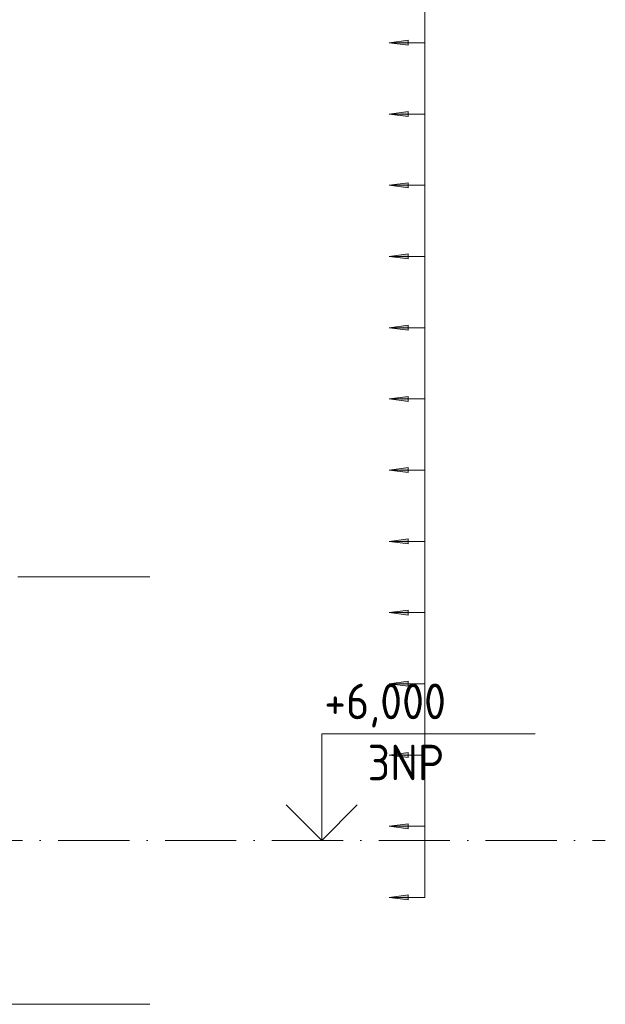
# Model space of a CAD drawing. Header units: millimetres. Extents: x -25607 to 9385, y 1894 to 10168.
# Tile 72 of 181: x -5397 to -4575, y 5770 to 7152. Entities that reach past the tile are written whole.
import ezdxf

# ---------------------------------------------------------------- set-up
doc = ezdxf.new("R2010")
doc.units = ezdxf.units.MM
doc.linetypes.add('Čerchovaná', pattern=[150, 100, -25, 0, -25])
for name, color, linetype, lineweight in [('A-ANNO-DIMS', 211, 'Continuous', 5), ('A-ANNO-DIMS-25', 211, 'Continuous', 5), ('A-FLOR-LEVL', 51, 'Continuous', 5), ('S-BEAM', 12, 'Continuous', 9)]:
    doc.layers.add(name, color=color, linetype=linetype, lineweight=lineweight)
doc.styles.add('Arial_1', font='arial.ttf', dxfattribs={"height": 62.5})
doc.styles.add('ISOCPEUR_1', font='isocpeur.ttf', dxfattribs={"width": 0.9, "height": 50})
doc.dimstyles.new('Výztuž_kusy__řezy__1', dxfattribs={"dimscale": 304.8, "dimtxt": 0.18, "dimasz": 0, "dimexe": 0, "dimexo": 0.0625, "dimgap": 0.082021, "dimtad": 1, "dimdec": 0, "dimzin": 0, "dimdsep": 46, "dimtxsty": 'Arial_1', "dimblk1": 'NONE', "dimblk2": 'NONE', "dimsah": 1, "dimcen": 0.09, "dimazin": 0, "dimtfac": 1, "dimtdec": 4, "dimtix": 1, "dimtmove": 0, "dimatfit": 3, "dimfxl": 0.164042, "dimfxlon": 1, "dimtvp": 1, "dimtfill": 1, "dimtolj": 1, "dimtzin": 0, "dimarcsym": 2})

# ---------------------------------------------------------------- blocks, each defined once
blk = doc.blocks.new('Podlaží - Výšková kačena-16046-V4')
at = {"layer": 'A-FLOR-LEVL'}
for p, q in [((-4973.1, 6150), (-4673.1, 6150)), ((-4973.1, 6000), (-4973.1, 6150)), ((-5023.1, 6050), (-4973.1, 6000)), ((-4923.1, 6050), (-4973.1, 6000))]:
    blk.add_line(p, q, dxfattribs=at)
blk = doc.blocks.new('DIMBLOCK325-V4')
at = {"layer": 'A-ANNO-DIMS-25'}
for points in [[(-4878.1, 6020), (-4851.8, 6016.5), (-4851.8, 6023.5)], [(-4878.1, 5920), (-4851.8, 5916.5), (-4851.8, 5923.5)]]:
    blk.add_hatch(color=256, dxfattribs=at).paths.add_polyline_path(points)
for p, q in [((-4851.8, 6023.5), (-4878.1, 6020)), ((-4878.1, 6020), (-4851.8, 6016.5)), ((-4828.1, 6020), (-4878.1, 6020)), ((-4851.8, 6016.5), (-4851.8, 6023.5)), ((-4828.1, 5920), (-4828.1, 6020)), ((-4828.1, 6020), (-4828.1, 6020)), ((-4851.8, 5923.5), (-4878.1, 5920)), ((-4878.1, 5920), (-4851.8, 5916.5)), ((-4828.1, 5920), (-4878.1, 5920)), ((-4851.8, 5916.5), (-4851.8, 5923.5)), ((-4828.1, 5920), (-4828.1, 5920))]:
    blk.add_line(p, q, dxfattribs=at)
blk = doc.blocks.new('_None')
blk = doc.blocks.new('DIMBLOCK326-V4')
at = {"layer": 'A-ANNO-DIMS-25'}
for points in [[(-4878.1, 6120), (-4851.8, 6116.5), (-4851.8, 6123.5)], [(-4878.1, 6020), (-4851.8, 6016.5), (-4851.8, 6023.5)]]:
    blk.add_hatch(color=256, dxfattribs=at).paths.add_polyline_path(points)
for p, q in [((-4851.8, 6123.5), (-4878.1, 6120)), ((-4878.1, 6120), (-4851.8, 6116.5)), ((-4828.1, 6120), (-4878.1, 6120)), ((-4851.8, 6116.5), (-4851.8, 6123.5)), ((-4828.1, 6020), (-4828.1, 6120)), ((-4828.1, 6120), (-4828.1, 6120)), ((-4851.8, 6023.5), (-4878.1, 6020)), ((-4878.1, 6020), (-4851.8, 6016.5)), ((-4828.1, 6020), (-4878.1, 6020)), ((-4851.8, 6016.5), (-4851.8, 6023.5)), ((-4828.1, 6020), (-4828.1, 6020))]:
    blk.add_line(p, q, dxfattribs=at)
blk = doc.blocks.new('DIMBLOCK327-V4')
at = {"layer": 'A-ANNO-DIMS-25'}
for points in [[(-4878.1, 6220), (-4851.8, 6216.5), (-4851.8, 6223.5)], [(-4878.1, 6120), (-4851.8, 6116.5), (-4851.8, 6123.5)]]:
    blk.add_hatch(color=256, dxfattribs=at).paths.add_polyline_path(points)
for p, q in [((-4851.8, 6223.5), (-4878.1, 6220)), ((-4851.8, 6216.5), (-4851.8, 6223.5)), ((-4878.1, 6220), (-4851.8, 6216.5)), ((-4828.1, 6220), (-4878.1, 6220)), ((-4828.1, 6120), (-4828.1, 6220)), ((-4828.1, 6220), (-4828.1, 6220)), ((-4851.8, 6123.5), (-4878.1, 6120)), ((-4878.1, 6120), (-4851.8, 6116.5)), ((-4828.1, 6120), (-4878.1, 6120)), ((-4851.8, 6116.5), (-4851.8, 6123.5)), ((-4828.1, 6120), (-4828.1, 6120))]:
    blk.add_line(p, q, dxfattribs=at)
blk = doc.blocks.new('DIMBLOCK328-V4')
at = {"layer": 'A-ANNO-DIMS-25'}
for points in [[(-4878.1, 6320), (-4851.8, 6316.5), (-4851.8, 6323.5)], [(-4878.1, 6220), (-4851.8, 6216.5), (-4851.8, 6223.5)]]:
    blk.add_hatch(color=256, dxfattribs=at).paths.add_polyline_path(points)
for p, q in [((-4851.8, 6323.5), (-4878.1, 6320)), ((-4878.1, 6320), (-4851.8, 6316.5)), ((-4828.1, 6320), (-4878.1, 6320)), ((-4851.8, 6316.5), (-4851.8, 6323.5)), ((-4828.1, 6220), (-4828.1, 6320)), ((-4828.1, 6320), (-4828.1, 6320)), ((-4851.8, 6223.5), (-4878.1, 6220)), ((-4851.8, 6216.5), (-4851.8, 6223.5)), ((-4878.1, 6220), (-4851.8, 6216.5)), ((-4828.1, 6220), (-4878.1, 6220)), ((-4828.1, 6220), (-4828.1, 6220))]:
    blk.add_line(p, q, dxfattribs=at)
blk = doc.blocks.new('DIMBLOCK329-V4')
at = {"layer": 'A-ANNO-DIMS-25'}
for points in [[(-4878.1, 6420), (-4851.8, 6416.5), (-4851.8, 6423.5)], [(-4878.1, 6320), (-4851.8, 6316.5), (-4851.8, 6323.5)]]:
    blk.add_hatch(color=256, dxfattribs=at).paths.add_polyline_path(points)
for p, q in [((-4851.8, 6423.5), (-4878.1, 6420)), ((-4878.1, 6420), (-4851.8, 6416.5)), ((-4828.1, 6420), (-4878.1, 6420)), ((-4851.8, 6416.5), (-4851.8, 6423.5)), ((-4828.1, 6320), (-4828.1, 6420)), ((-4828.1, 6420), (-4828.1, 6420)), ((-4851.8, 6323.5), (-4878.1, 6320)), ((-4878.1, 6320), (-4851.8, 6316.5)), ((-4828.1, 6320), (-4878.1, 6320)), ((-4851.8, 6316.5), (-4851.8, 6323.5)), ((-4828.1, 6320), (-4828.1, 6320))]:
    blk.add_line(p, q, dxfattribs=at)
blk = doc.blocks.new('DIMBLOCK330-V4')
at = {"layer": 'A-ANNO-DIMS-25'}
for points in [[(-4878.1, 6520), (-4851.8, 6516.5), (-4851.8, 6523.5)], [(-4878.1, 6420), (-4851.8, 6416.5), (-4851.8, 6423.5)]]:
    blk.add_hatch(color=256, dxfattribs=at).paths.add_polyline_path(points)
for p, q in [((-4851.8, 6523.5), (-4878.1, 6520)), ((-4878.1, 6520), (-4851.8, 6516.5)), ((-4828.1, 6520), (-4878.1, 6520)), ((-4851.8, 6516.5), (-4851.8, 6523.5)), ((-4828.1, 6420), (-4828.1, 6520)), ((-4828.1, 6520), (-4828.1, 6520)), ((-4851.8, 6423.5), (-4878.1, 6420)), ((-4878.1, 6420), (-4851.8, 6416.5)), ((-4828.1, 6420), (-4878.1, 6420)), ((-4851.8, 6416.5), (-4851.8, 6423.5)), ((-4828.1, 6420), (-4828.1, 6420))]:
    blk.add_line(p, q, dxfattribs=at)
blk = doc.blocks.new('DIMBLOCK331-V4')
at = {"layer": 'A-ANNO-DIMS-25'}
for points in [[(-4878.1, 6620), (-4851.8, 6616.5), (-4851.8, 6623.5)], [(-4878.1, 6520), (-4851.8, 6516.5), (-4851.8, 6523.5)]]:
    blk.add_hatch(color=256, dxfattribs=at).paths.add_polyline_path(points)
for p, q in [((-4851.8, 6623.5), (-4878.1, 6620)), ((-4851.8, 6616.5), (-4851.8, 6623.5)), ((-4878.1, 6620), (-4851.8, 6616.5)), ((-4828.1, 6620), (-4878.1, 6620)), ((-4828.1, 6520), (-4828.1, 6620)), ((-4828.1, 6620), (-4828.1, 6620)), ((-4851.8, 6523.5), (-4878.1, 6520)), ((-4878.1, 6520), (-4851.8, 6516.5)), ((-4828.1, 6520), (-4878.1, 6520)), ((-4851.8, 6516.5), (-4851.8, 6523.5)), ((-4828.1, 6520), (-4828.1, 6520))]:
    blk.add_line(p, q, dxfattribs=at)
blk = doc.blocks.new('DIMBLOCK332-V4')
at = {"layer": 'A-ANNO-DIMS-25'}
for points in [[(-4878.1, 6720), (-4851.8, 6716.5), (-4851.8, 6723.5)], [(-4878.1, 6620), (-4851.8, 6616.5), (-4851.8, 6623.5)]]:
    blk.add_hatch(color=256, dxfattribs=at).paths.add_polyline_path(points)
for p, q in [((-4851.8, 6723.5), (-4878.1, 6720)), ((-4878.1, 6720), (-4851.8, 6716.5)), ((-4828.1, 6720), (-4878.1, 6720)), ((-4851.8, 6716.5), (-4851.8, 6723.5)), ((-4828.1, 6620), (-4828.1, 6720)), ((-4828.1, 6720), (-4828.1, 6720)), ((-4851.8, 6623.5), (-4878.1, 6620)), ((-4851.8, 6616.5), (-4851.8, 6623.5)), ((-4878.1, 6620), (-4851.8, 6616.5)), ((-4828.1, 6620), (-4878.1, 6620)), ((-4828.1, 6620), (-4828.1, 6620))]:
    blk.add_line(p, q, dxfattribs=at)
blk = doc.blocks.new('DIMBLOCK333-V4')
at = {"layer": 'A-ANNO-DIMS-25'}
for points in [[(-4878.1, 6820), (-4851.8, 6816.5), (-4851.8, 6823.5)], [(-4878.1, 6720), (-4851.8, 6716.5), (-4851.8, 6723.5)]]:
    blk.add_hatch(color=256, dxfattribs=at).paths.add_polyline_path(points)
for p, q in [((-4851.8, 6823.5), (-4878.1, 6820)), ((-4878.1, 6820), (-4851.8, 6816.5)), ((-4828.1, 6820), (-4878.1, 6820)), ((-4851.8, 6816.5), (-4851.8, 6823.5)), ((-4828.1, 6720), (-4828.1, 6820)), ((-4828.1, 6820), (-4828.1, 6820)), ((-4851.8, 6723.5), (-4878.1, 6720)), ((-4878.1, 6720), (-4851.8, 6716.5)), ((-4828.1, 6720), (-4878.1, 6720)), ((-4851.8, 6716.5), (-4851.8, 6723.5)), ((-4828.1, 6720), (-4828.1, 6720))]:
    blk.add_line(p, q, dxfattribs=at)
blk = doc.blocks.new('DIMBLOCK334-V4')
at = {"layer": 'A-ANNO-DIMS-25'}
for points in [[(-4878.1, 6920), (-4851.8, 6916.5), (-4851.8, 6923.5)], [(-4878.1, 6820), (-4851.8, 6816.5), (-4851.8, 6823.5)]]:
    blk.add_hatch(color=256, dxfattribs=at).paths.add_polyline_path(points)
for p, q in [((-4851.8, 6923.5), (-4878.1, 6920)), ((-4878.1, 6920), (-4851.8, 6916.5)), ((-4828.1, 6920), (-4878.1, 6920)), ((-4851.8, 6916.5), (-4851.8, 6923.5)), ((-4828.1, 6820), (-4828.1, 6920)), ((-4828.1, 6920), (-4828.1, 6920)), ((-4851.8, 6823.5), (-4878.1, 6820)), ((-4878.1, 6820), (-4851.8, 6816.5)), ((-4828.1, 6820), (-4878.1, 6820)), ((-4851.8, 6816.5), (-4851.8, 6823.5)), ((-4828.1, 6820), (-4828.1, 6820))]:
    blk.add_line(p, q, dxfattribs=at)
blk = doc.blocks.new('DIMBLOCK335-V4')
at = {"layer": 'A-ANNO-DIMS-25'}
for points in [[(-4878.1, 7020), (-4851.8, 7016.5), (-4851.8, 7023.5)], [(-4878.1, 6920), (-4851.8, 6916.5), (-4851.8, 6923.5)]]:
    blk.add_hatch(color=256, dxfattribs=at).paths.add_polyline_path(points)
for p, q in [((-4851.8, 7023.5), (-4878.1, 7020)), ((-4851.8, 7016.5), (-4851.8, 7023.5)), ((-4878.1, 7020), (-4851.8, 7016.5)), ((-4828.1, 7020), (-4878.1, 7020)), ((-4828.1, 6920), (-4828.1, 7020)), ((-4828.1, 7020), (-4828.1, 7020)), ((-4851.8, 6923.5), (-4878.1, 6920)), ((-4878.1, 6920), (-4851.8, 6916.5)), ((-4828.1, 6920), (-4878.1, 6920)), ((-4851.8, 6916.5), (-4851.8, 6923.5)), ((-4828.1, 6920), (-4828.1, 6920))]:
    blk.add_line(p, q, dxfattribs=at)
blk = doc.blocks.new('DIMBLOCK336-V4')
at = {"layer": 'A-ANNO-DIMS-25'}
for points in [[(-4878.1, 7120), (-4851.8, 7116.5), (-4851.8, 7123.5)], [(-4878.1, 7020), (-4851.8, 7016.5), (-4851.8, 7023.5)]]:
    blk.add_hatch(color=256, dxfattribs=at).paths.add_polyline_path(points)
for p, q in [((-4851.8, 7123.5), (-4878.1, 7120)), ((-4878.1, 7120), (-4851.8, 7116.5)), ((-4828.1, 7120), (-4878.1, 7120)), ((-4851.8, 7116.5), (-4851.8, 7123.5)), ((-4828.1, 7020), (-4828.1, 7120)), ((-4828.1, 7120), (-4828.1, 7120)), ((-4851.8, 7023.5), (-4878.1, 7020)), ((-4851.8, 7016.5), (-4851.8, 7023.5)), ((-4878.1, 7020), (-4851.8, 7016.5)), ((-4828.1, 7020), (-4878.1, 7020)), ((-4828.1, 7020), (-4828.1, 7020))]:
    blk.add_line(p, q, dxfattribs=at)
blk = doc.blocks.new('DIMBLOCK337-V4')
at = {"layer": 'A-ANNO-DIMS-25'}
for points in [[(-4878.1, 7220), (-4851.8, 7216.5), (-4851.8, 7223.5)], [(-4878.1, 7120), (-4851.8, 7116.5), (-4851.8, 7123.5)]]:
    blk.add_hatch(color=256, dxfattribs=at).paths.add_polyline_path(points)
for p, q in [((-4851.8, 7223.5), (-4878.1, 7220)), ((-4878.1, 7220), (-4851.8, 7216.5)), ((-4828.1, 7220), (-4878.1, 7220)), ((-4851.8, 7216.5), (-4851.8, 7223.5)), ((-4828.1, 7120), (-4828.1, 7220)), ((-4828.1, 7220), (-4828.1, 7220)), ((-4851.8, 7123.5), (-4878.1, 7120)), ((-4878.1, 7120), (-4851.8, 7116.5)), ((-4828.1, 7120), (-4878.1, 7120)), ((-4851.8, 7116.5), (-4851.8, 7123.5)), ((-4828.1, 7120), (-4828.1, 7120))]:
    blk.add_line(p, q, dxfattribs=at)
blk = doc.blocks.new('DIMBLOCK352-V4')
at = {"layer": 'A-ANNO-DIMS-25'}
for points in [[(-4878.1, 8620), (-4851.8, 8616.5), (-4851.8, 8623.5)], [(-4878.1, 8520), (-4851.8, 8516.5), (-4851.8, 8523.5)], [(-4878.1, 8420), (-4851.8, 8416.5), (-4851.8, 8423.5)], [(-4878.1, 8320), (-4851.8, 8316.5), (-4851.8, 8323.5)], [(-4878.1, 8220), (-4851.8, 8216.5), (-4851.8, 8223.5)], [(-4878.1, 8120), (-4851.8, 8116.5), (-4851.8, 8123.5)], [(-4878.1, 8020), (-4851.8, 8016.5), (-4851.8, 8023.5)], [(-4878.1, 7920), (-4851.8, 7916.5), (-4851.8, 7923.5)], [(-4878.1, 7820), (-4851.8, 7816.5), (-4851.8, 7823.5)], [(-4878.1, 7720), (-4851.8, 7716.5), (-4851.8, 7723.5)], [(-4878.1, 7620), (-4851.8, 7616.5), (-4851.8, 7623.5)], [(-4878.1, 7520), (-4851.8, 7516.5), (-4851.8, 7523.5)], [(-4878.1, 7420), (-4851.8, 7416.5), (-4851.8, 7423.5)], [(-4878.1, 7320), (-4851.8, 7316.5), (-4851.8, 7323.5)], [(-4878.1, 7220), (-4851.8, 7216.5), (-4851.8, 7223.5)], [(-4878.1, 7120), (-4851.8, 7116.5), (-4851.8, 7123.5)], [(-4878.1, 7020), (-4851.8, 7016.5), (-4851.8, 7023.5)], [(-4878.1, 6920), (-4851.8, 6916.5), (-4851.8, 6923.5)], [(-4878.1, 6820), (-4851.8, 6816.5), (-4851.8, 6823.5)], [(-4878.1, 6720), (-4851.8, 6716.5), (-4851.8, 6723.5)], [(-4878.1, 6620), (-4851.8, 6616.5), (-4851.8, 6623.5)], [(-4878.1, 6520), (-4851.8, 6516.5), (-4851.8, 6523.5)], [(-4878.1, 6420), (-4851.8, 6416.5), (-4851.8, 6423.5)], [(-4878.1, 6320), (-4851.8, 6316.5), (-4851.8, 6323.5)], [(-4878.1, 6220), (-4851.8, 6216.5), (-4851.8, 6223.5)], [(-4878.1, 6120), (-4851.8, 6116.5), (-4851.8, 6123.5)], [(-4878.1, 6020), (-4851.8, 6016.5), (-4851.8, 6023.5)], [(-4878.1, 5920), (-4851.8, 5916.5), (-4851.8, 5923.5)]]:
    blk.add_hatch(color=256, dxfattribs=at).paths.add_polyline_path(points)
for p, q in [((-4851.8, 8623.5), (-4878.1, 8620)), ((-4878.1, 8620), (-4851.8, 8616.5)), ((-4828.1, 8620), (-4878.1, 8620)), ((-4851.8, 8616.5), (-4851.8, 8623.5)), ((-4828.1, 5920), (-4828.1, 8620)), ((-4828.1, 8520), (-4828.1, 8620)), ((-4828.1, 8620), (-4828.1, 8620)), ((-4851.8, 8523.5), (-4878.1, 8520)), ((-4878.1, 8520), (-4851.8, 8516.5)), ((-4828.1, 8520), (-4878.1, 8520)), ((-4851.8, 8516.5), (-4851.8, 8523.5)), ((-4828.1, 8420), (-4828.1, 8520)), ((-4828.1, 8520), (-4828.1, 8520)), ((-4851.8, 8423.5), (-4878.1, 8420)), ((-4878.1, 8420), (-4851.8, 8416.5)), ((-4828.1, 8420), (-4878.1, 8420)), ((-4851.8, 8416.5), (-4851.8, 8423.5)), ((-4828.1, 8320), (-4828.1, 8420)), ((-4828.1, 8420), (-4828.1, 8420)), ((-4851.8, 8323.5), (-4878.1, 8320)), ((-4851.8, 8316.5), (-4851.8, 8323.5)), ((-4878.1, 8320), (-4851.8, 8316.5)), ((-4828.1, 8320), (-4878.1, 8320)), ((-4828.1, 8220), (-4828.1, 8320)), ((-4828.1, 8320), (-4828.1, 8320)), ((-4851.8, 8223.5), (-4878.1, 8220)), ((-4878.1, 8220), (-4851.8, 8216.5)), ((-4828.1, 8220), (-4878.1, 8220)), ((-4851.8, 8216.5), (-4851.8, 8223.5)), ((-4828.1, 8120), (-4828.1, 8220)), ((-4828.1, 8220), (-4828.1, 8220)), ((-4851.8, 8123.5), (-4878.1, 8120)), ((-4878.1, 8120), (-4851.8, 8116.5)), ((-4828.1, 8120), (-4878.1, 8120)), ((-4851.8, 8116.5), (-4851.8, 8123.5)), ((-4828.1, 8020), (-4828.1, 8120)), ((-4828.1, 8120), (-4828.1, 8120)), ((-4851.8, 8023.5), (-4878.1, 8020)), ((-4878.1, 8020), (-4851.8, 8016.5)), ((-4828.1, 8020), (-4878.1, 8020)), ((-4851.8, 8016.5), (-4851.8, 8023.5)), ((-4828.1, 7920), (-4828.1, 8020)), ((-4828.1, 8020), (-4828.1, 8020)), ((-4851.8, 7923.5), (-4878.1, 7920)), ((-4851.8, 7916.5), (-4851.8, 7923.5)), ((-4878.1, 7920), (-4851.8, 7916.5)), ((-4828.1, 7920), (-4878.1, 7920)), ((-4828.1, 7820), (-4828.1, 7920)), ((-4828.1, 7920), (-4828.1, 7920)), ((-4851.8, 7823.5), (-4878.1, 7820)), ((-4878.1, 7820), (-4851.8, 7816.5)), ((-4828.1, 7820), (-4878.1, 7820)), ((-4851.8, 7816.5), (-4851.8, 7823.5)), ((-4828.1, 7720), (-4828.1, 7820)), ((-4828.1, 7820), (-4828.1, 7820)), ((-4851.8, 7723.5), (-4878.1, 7720)), ((-4878.1, 7720), (-4851.8, 7716.5)), ((-4828.1, 7720), (-4878.1, 7720)), ((-4851.8, 7716.5), (-4851.8, 7723.5)), ((-4828.1, 7620), (-4828.1, 7720)), ((-4828.1, 7720), (-4828.1, 7720)), ((-4851.8, 7623.5), (-4878.1, 7620)), ((-4878.1, 7620), (-4851.8, 7616.5)), ((-4828.1, 7620), (-4878.1, 7620)), ((-4851.8, 7616.5), (-4851.8, 7623.5)), ((-4828.1, 7520), (-4828.1, 7620)), ((-4828.1, 7620), (-4828.1, 7620)), ((-4851.8, 7523.5), (-4878.1, 7520)), ((-4851.8, 7516.5), (-4851.8, 7523.5)), ((-4878.1, 7520), (-4851.8, 7516.5)), ((-4828.1, 7520), (-4878.1, 7520)), ((-4828.1, 7420), (-4828.1, 7520)), ((-4828.1, 7520), (-4828.1, 7520)), ((-4851.8, 7423.5), (-4878.1, 7420)), ((-4878.1, 7420), (-4851.8, 7416.5)), ((-4828.1, 7420), (-4878.1, 7420)), ((-4851.8, 7416.5), (-4851.8, 7423.5)), ((-4828.1, 7320), (-4828.1, 7420)), ((-4828.1, 7420), (-4828.1, 7420)), ((-4851.8, 7323.5), (-4878.1, 7320)), ((-4878.1, 7320), (-4851.8, 7316.5)), ((-4828.1, 7320), (-4878.1, 7320)), ((-4851.8, 7316.5), (-4851.8, 7323.5)), ((-4828.1, 7220), (-4828.1, 7320)), ((-4828.1, 7320), (-4828.1, 7320)), ((-4851.8, 7223.5), (-4878.1, 7220)), ((-4878.1, 7220), (-4851.8, 7216.5)), ((-4828.1, 7220), (-4878.1, 7220)), ((-4851.8, 7216.5), (-4851.8, 7223.5)), ((-4828.1, 7120), (-4828.1, 7220)), ((-4828.1, 7220), (-4828.1, 7220)), ((-4851.8, 7123.5), (-4878.1, 7120)), ((-4878.1, 7120), (-4851.8, 7116.5)), ((-4828.1, 7120), (-4878.1, 7120)), ((-4851.8, 7116.5), (-4851.8, 7123.5)), ((-4828.1, 7020), (-4828.1, 7120)), ((-4828.1, 7120), (-4828.1, 7120)), ((-4851.8, 7023.5), (-4878.1, 7020)), ((-4851.8, 7016.5), (-4851.8, 7023.5)), ((-4878.1, 7020), (-4851.8, 7016.5)), ((-4828.1, 7020), (-4878.1, 7020)), ((-4828.1, 6920), (-4828.1, 7020)), ((-4828.1, 7020), (-4828.1, 7020)), ((-4851.8, 6923.5), (-4878.1, 6920)), ((-4878.1, 6920), (-4851.8, 6916.5)), ((-4828.1, 6920), (-4878.1, 6920)), ((-4851.8, 6916.5), (-4851.8, 6923.5)), ((-4828.1, 6820), (-4828.1, 6920)), ((-4828.1, 6920), (-4828.1, 6920)), ((-4851.8, 6823.5), (-4878.1, 6820)), ((-4878.1, 6820), (-4851.8, 6816.5)), ((-4828.1, 6820), (-4878.1, 6820)), ((-4851.8, 6816.5), (-4851.8, 6823.5)), ((-4828.1, 6720), (-4828.1, 6820)), ((-4828.1, 6820), (-4828.1, 6820)), ((-4851.8, 6723.5), (-4878.1, 6720)), ((-4878.1, 6720), (-4851.8, 6716.5)), ((-4828.1, 6720), (-4878.1, 6720)), ((-4851.8, 6716.5), (-4851.8, 6723.5)), ((-4828.1, 6620), (-4828.1, 6720)), ((-4828.1, 6720), (-4828.1, 6720)), ((-4851.8, 6623.5), (-4878.1, 6620)), ((-4851.8, 6616.5), (-4851.8, 6623.5)), ((-4878.1, 6620), (-4851.8, 6616.5)), ((-4828.1, 6620), (-4878.1, 6620)), ((-4828.1, 6520), (-4828.1, 6620)), ((-4828.1, 6620), (-4828.1, 6620)), ((-4851.8, 6523.5), (-4878.1, 6520)), ((-4878.1, 6520), (-4851.8, 6516.5)), ((-4828.1, 6520), (-4878.1, 6520)), ((-4851.8, 6516.5), (-4851.8, 6523.5)), ((-4828.1, 6420), (-4828.1, 6520)), ((-4828.1, 6520), (-4828.1, 6520)), ((-4851.8, 6423.5), (-4878.1, 6420)), ((-4878.1, 6420), (-4851.8, 6416.5)), ((-4828.1, 6420), (-4878.1, 6420)), ((-4851.8, 6416.5), (-4851.8, 6423.5)), ((-4828.1, 6320), (-4828.1, 6420)), ((-4828.1, 6420), (-4828.1, 6420)), ((-4851.8, 6323.5), (-4878.1, 6320)), ((-4878.1, 6320), (-4851.8, 6316.5)), ((-4828.1, 6320), (-4878.1, 6320)), ((-4851.8, 6316.5), (-4851.8, 6323.5)), ((-4828.1, 6220), (-4828.1, 6320)), ((-4828.1, 6320), (-4828.1, 6320)), ((-4851.8, 6223.5), (-4878.1, 6220)), ((-4851.8, 6216.5), (-4851.8, 6223.5)), ((-4878.1, 6220), (-4851.8, 6216.5)), ((-4828.1, 6220), (-4878.1, 6220)), ((-4828.1, 6120), (-4828.1, 6220)), ((-4828.1, 6220), (-4828.1, 6220)), ((-4851.8, 6123.5), (-4878.1, 6120)), ((-4878.1, 6120), (-4851.8, 6116.5)), ((-4828.1, 6120), (-4878.1, 6120)), ((-4851.8, 6116.5), (-4851.8, 6123.5)), ((-4828.1, 6020), (-4828.1, 6120)), ((-4828.1, 6120), (-4828.1, 6120)), ((-4851.8, 6023.5), (-4878.1, 6020)), ((-4878.1, 6020), (-4851.8, 6016.5)), ((-4828.1, 6020), (-4878.1, 6020)), ((-4851.8, 6016.5), (-4851.8, 6023.5)), ((-4828.1, 5920), (-4828.1, 6020)), ((-4828.1, 6020), (-4828.1, 6020)), ((-4851.8, 5923.5), (-4878.1, 5920)), ((-4878.1, 5920), (-4851.8, 5916.5)), ((-4828.1, 5920), (-4878.1, 5920)), ((-4851.8, 5916.5), (-4851.8, 5923.5)), ((-4828.1, 5920), (-4828.1, 5920))]:
    blk.add_line(p, q, dxfattribs=at)

msp = doc.modelspace()

# ---------------------------------------------------------------- linework, layer by layer
at = {"layer": 'A-FLOR-LEVL', "linetype": 'Čerchovaná'}
msp.add_line((-25606.8, 6000), (-4574.7, 6000), dxfattribs=at)
at = {"layer": 'S-BEAM'}
for p, q in [((-5400, 6370), (-5214.6, 6370)), ((-5214.6, 6370), (-5400, 6370)), ((-5214.6, 5770), (-24630, 5770)), ((-5214.6, 5770), (-5400, 5770))]:
    msp.add_line(p, q, dxfattribs=at)

# ---------------------------------------------------------------- block references
at = {"layer": 'A-FLOR-LEVL'}
msp.add_blockref('Podlaží - Výšková kačena-16046-V4', (0, 0), dxfattribs=at)

# ---------------------------------------------------------------- texts
at = {"layer": 'A-FLOR-LEVL', "char_height": 50, "attachment_point": 1, "style": 'ISOCPEUR_1'}
for s, insert, width in [('+6,000', (-4969.6, 6220.3), 218.259), ('3NP', (-4908.5, 6134.4), 129.873)]:
    msp.add_mtext(s, dxfattribs=dict(at, insert=insert, width=width))

# ---------------------------------------------------------------- dimensions: what is measured, and where the dimension line sits
at = {"layer": 'A-ANNO-DIMS'}
for base, p1, p2, text, override, picture, middle in [((-4828.1, 8620), (-4878.1, 5920), (-4878.1, 8620), '100 2700', {"dimpost": '<>', "dimblk1": 'None', "dimblk2": 'None', "dimsah": 1, "dimfxl": 2700}, 'DIMBLOCK352-V4', (-4885, 7270)), ((-4828.1, 7220), (-4878.1, 7120), (-4878.1, 7220), ' ', {"dimpost": '<>', "dimfxl": 100}, 'DIMBLOCK337-V4', (-4828.1, 7170)), ((-4828.1, 7120), (-4878.1, 7020), (-4878.1, 7120), ' ', {"dimpost": '<>', "dimfxl": 100}, 'DIMBLOCK336-V4', (-4828.1, 7070)), ((-4828.1, 7020), (-4878.1, 6920), (-4878.1, 7020), ' ', {"dimpost": '<>', "dimfxl": 100}, 'DIMBLOCK335-V4', (-4828.1, 6970)), ((-4828.1, 6920), (-4878.1, 6820), (-4878.1, 6920), ' ', {"dimpost": '<>', "dimfxl": 100}, 'DIMBLOCK334-V4', (-4828.1, 6870)), ((-4828.1, 6820), (-4878.1, 6720), (-4878.1, 6820), ' ', {"dimpost": '<>', "dimfxl": 100}, 'DIMBLOCK333-V4', (-4828.1, 6770)), ((-4828.1, 6720), (-4878.1, 6620), (-4878.1, 6720), ' ', {"dimpost": '<>', "dimfxl": 100}, 'DIMBLOCK332-V4', (-4828.1, 6670)), ((-4828.1, 6620), (-4878.1, 6520), (-4878.1, 6620), ' ', {"dimpost": '<>', "dimfxl": 100}, 'DIMBLOCK331-V4', (-4828.1, 6570)), ((-4828.1, 6520), (-4878.1, 6420), (-4878.1, 6520), ' ', {"dimpost": '<>', "dimfxl": 100}, 'DIMBLOCK330-V4', (-4828.1, 6470)), ((-4828.1, 6420), (-4878.1, 6320), (-4878.1, 6420), ' ', {"dimpost": '<>', "dimfxl": 100}, 'DIMBLOCK329-V4', (-4828.1, 6370)), ((-4828.1, 6320), (-4878.1, 6220), (-4878.1, 6320), ' ', {"dimpost": '<>', "dimfxl": 100}, 'DIMBLOCK328-V4', (-4828.1, 6270)), ((-4828.1, 6220), (-4878.1, 6120), (-4878.1, 6220), ' ', {"dimpost": '<>', "dimfxl": 100}, 'DIMBLOCK327-V4', (-4828.1, 6170)), ((-4828.1, 6120), (-4878.1, 6020), (-4878.1, 6120), ' ', {"dimpost": '<>', "dimfxl": 100}, 'DIMBLOCK326-V4', (-4828.1, 6070)), ((-4828.1, 6020), (-4878.1, 5920), (-4878.1, 6020), ' ', {"dimpost": '<>', "dimfxl": 100}, 'DIMBLOCK325-V4', (-4828.1, 5970))]:
    dim = msp.add_linear_dim(base=base, p1=p1, p2=p2, angle=90, text=text, dimstyle='Výztuž_kusy__řezy__1', override=override, dxfattribs=at)
    dim.commit()
    dim.dimension.update_dxf_attribs({"geometry": picture, "text_midpoint": middle})

doc.saveas('drawing.dxf')
